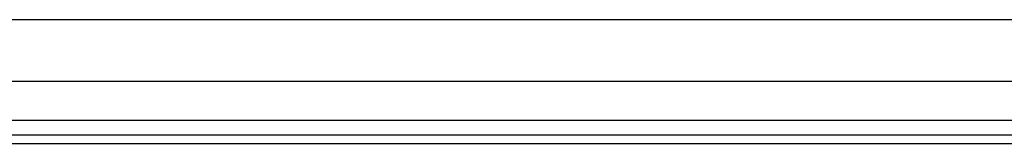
# Model space of a CAD drawing. Header units: inches. Extents: x 3.4 to 95.3, y 5.8 to 50.1.
# Tile 17 of 83: x 9.622 to 15.878, y 18.369 to 19.156. Entities that reach past the tile are written whole.
import ezdxf

# ---------------------------------------------------------------- set-up
doc = ezdxf.new("R2010")
doc.units = ezdxf.units.IN
doc.header["$MEASUREMENT"] = 0
doc.layers.add('Visible Edges(ANSI)', color=7, linetype='Continuous', lineweight=25)
doc.layers.add('Visible Tangent Edges(ANSI)', color=7, linetype='Continuous', lineweight=25)

msp = doc.modelspace()

# ---------------------------------------------------------------- linework, layer by layer
at = {"layer": 'Visible Edges(ANSI)'}
for p, q in [((4.262, 19.1561), (22.3862, 19.1561)), ((22.3862, 18.7624), (4.262, 18.7624)), ((23.1373, 18.4217), (3.5113, 18.4217)), ((3.5113, 18.3687), (23.1373, 18.3687))]:
    msp.add_line(p, q, dxfattribs=at)
at = {"layer": 'Visible Tangent Edges(ANSI)'}
msp.add_line((23.1373, 18.5147), (3.5113, 18.5147), dxfattribs=at)

doc.saveas('drawing.dxf')
